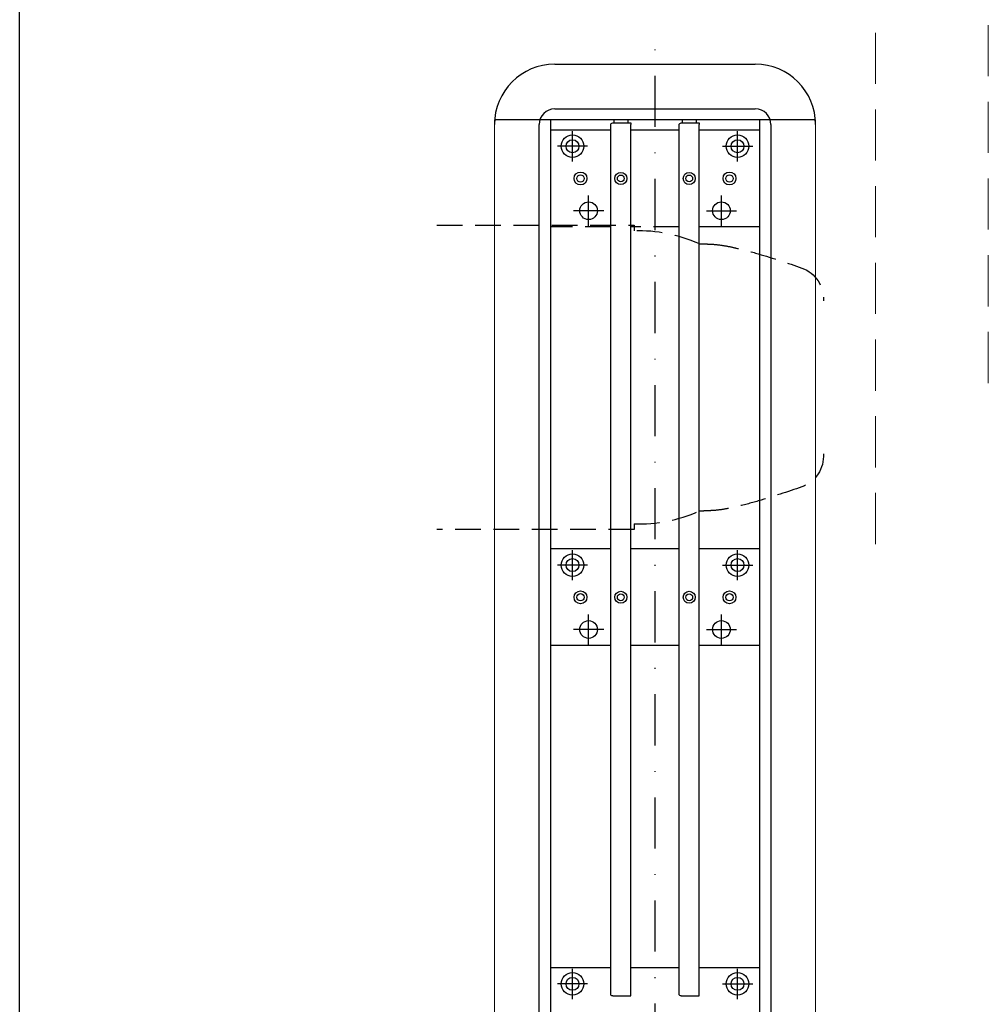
# Model space of a CAD drawing. Header units: millimetres. Extents: x 14495 to 271441, y -21035 to 2232.
# Tile 49 of 227: x 85212 to 85332, y -6497 to -6375. Entities that reach past the tile are written whole.
import ezdxf

# ---------------------------------------------------------------- set-up
doc = ezdxf.new("R2010")
doc.units = ezdxf.units.MM
doc.set_wipeout_variables(frame=1)
doc.linetypes.add('DASHDOT2', pattern=[12.7, 6.35, -3.175, 0, -3.175])
doc.linetypes.add('HIDDEN2', pattern=[4.7625, 3.175, -1.5875])
for name, color, linetype in [('A_PROJEKTOWANE', 3, 'Continuous'), ('L10_FLOOR_MOUNTED', 2, 'Continuous'), ('L20_FLOOR_MOUNTING', 6, 'Continuous')]:
    doc.layers.add(name, color=color, linetype=linetype)
doc.layers.add('L19A_MOVEMENTS', color=9, linetype='HIDDEN2', true_color=0x808080)

msp = doc.modelspace()

# ---------------------------------------------------------------- linework, layer by layer
at = {"layer": 'A_PROJEKTOWANE'}
msp.add_line((85211.79, -6556.83), (85211.79, -6270.87), dxfattribs=at)
at = {"layer": 'L10_FLOOR_MOUNTED'}
for p, q in [((85278.26, -6380.55), (85303.16, -6380.55)), ((85278.26, -6386.1), (85303.16, -6386.1))]:
    msp.add_line(p, q, dxfattribs=at)
for centre, radius, start, end in [((85278.26, -6388.05), 7.5, 90, 180), ((85303.16, -6388.05), 7.5, 0, 90), ((85278.26, -6388.05), 1.95, 90, 180), ((85303.16, -6388.05), 1.95, 0, 90)]:
    msp.add_arc(centre, radius, start, end, dxfattribs=at)
at = {"layer": 'L19A_MOVEMENTS', "lineweight": 18, "ltscale": 2}
for p, q in [((85318.11, -6440.15), (85318.11, -6369.6)), ((85332.11, -6420.15), (85332.11, -6369.6))]:
    msp.add_line(p, q, dxfattribs=at)
at = {"layer": 'L20_FLOOR_MOUNTING', "color": 252}
for p, q in [((85310.66, -6387.45), (85270.76, -6387.45)), ((85310.66, -6387.45), (85270.76, -6387.45)), ((85285.58, -6387.45), (85285.58, -6387.85)), ((85287.34, -6387.45), (85287.34, -6387.85)), ((85294.08, -6387.45), (85294.08, -6387.85)), ((85295.84, -6387.45), (85295.84, -6387.85)), ((85285.46, -6387.85), (85287.71, -6387.85)), ((85287.71, -6387.85), (85287.71, -6388.05)), ((85293.96, -6387.85), (85296.21, -6387.85)), ((85296.21, -6387.85), (85296.21, -6388.05)), ((85285.21, -6492.75), (85277.71, -6492.75)), ((85293.71, -6492.75), (85287.71, -6492.75)), ((85303.71, -6492.75), (85296.21, -6492.75)), ((85280.46, -6496.63), (85280.46, -6492.88)), ((85300.96, -6496.63), (85300.96, -6492.88)), ((85282.34, -6494.75), (85278.59, -6494.75)), ((85299.09, -6494.75), (85302.84, -6494.75)), ((85285.46, -6496.25), (85287.71, -6496.25)), ((85287.71, -6496.25), (85287.71, -6496.05)), ((85293.96, -6496.25), (85296.21, -6496.25)), ((85296.21, -6496.25), (85296.21, -6496.05))]:
    msp.add_line(p, q, dxfattribs=at)
for centre, radius in [((85280.46, -6494.75), 1.4), ((85280.46, -6494.75), 0.8), ((85300.96, -6494.75), 1.4), ((85300.96, -6494.75), 0.8)]:
    msp.add_circle(centre, radius, dxfattribs=at)
at = {"layer": 'L20_FLOOR_MOUNTING', "color": 252, "extrusion": (0, 0, -1)}
for centre, start, end in [((-85285.46, -6388.1), 0, 90), ((-85293.96, -6388.1), 0, 90), ((-85285.46, -6496), 270, 0), ((-85293.96, -6496), 270, 0)]:
    msp.add_arc(centre, 0.25, start, end, dxfattribs=at)

# ---------------------------------------------------------------- wipeouts: each hides what was drawn before it
msp.add_wipeout([(85263.61, -6452.15), (85263.61, -6393.75), (85263.71, -6392.74), (85263.93, -6391.99), (85264.34, -6391.15), (85264.92, -6390.38), (85265.59, -6389.77), (85266.49, -6389.22), (85267.32, -6388.92), (85267.7, -6388.83), (85268.61, -6388.75), (85311.41, -6388.75), (85312.52, -6388.87), (85313.15, -6389.06), (85313.94, -6389.44), (85314.43, -6389.77), (85314.81, -6390.08), (85315.18, -6390.47), (85315.5, -6390.87), (85315.93, -6391.62), (85316.16, -6392.19), (85316.29, -6392.68), (85316.41, -6393.75), (85316.41, -6452.15), (85316.07, -6453.95), (85315.97, -6454.2), (85315.77, -6454.6), (85315.53, -6454.98), (85315.21, -6455.4), (85314.95, -6455.69), (85314.57, -6456.02), (85313.99, -6456.44), (85313.23, -6456.81), (85312.69, -6456.98), (85312.04, -6457.11), (85311.41, -6457.15), (85268.61, -6457.15), (85268.4, -6457.15), (85267.91, -6457.1), (85267.35, -6456.99), (85266.76, -6456.8), (85266.4, -6456.64), (85265.94, -6456.38), (85265.45, -6456.03), (85265.07, -6455.69), (85264.68, -6455.24), (85264.46, -6454.94), (85264.09, -6454.28), (85263.92, -6453.88), (85263.75, -6453.32), (85263.66, -6452.82)]).dxf.layer = 'L19A_MOVEMENTS'

# ---------------------------------------------------------------- next in the draw order: linework, layer by layer
at = {"layer": 'L10_FLOOR_MOUNTED', "linetype": 'Continuous', "lineweight": 13}
for p, q in [((85270.76, -6387.45), (85270.76, -6610.05)), ((85310.66, -6610.05), (85310.66, -6387.45)), ((85270.76, -6609.45), (85270.76, -6388.05)), ((85310.66, -6388.05), (85310.66, -6609.45))]:
    msp.add_line(p, q, dxfattribs=at)
at = {"layer": 'L10_FLOOR_MOUNTED'}
for p, q in [((85276.31, -6609.45), (85276.31, -6388.05)), ((85305.11, -6388.05), (85305.11, -6609.45))]:
    msp.add_line(p, q, dxfattribs=at)
at = {"layer": 'L19A_MOVEMENTS'}
for p, q in [((85263.61, -6400.55), (85288.11, -6400.55)), ((85285.21, -6400.75), (85277.71, -6400.75)), ((85293.71, -6400.75), (85287.71, -6400.75)), ((85288.11, -6400.55), (85288.11, -6401.26)), ((85288.11, -6437.64), (85288.11, -6438.35)), ((85288.11, -6438.35), (85263.61, -6438.35))]:
    msp.add_line(p, q, dxfattribs=at)
for start, end in [(65.8451, 91.8892), (268.1108, 294.1549)]:
    msp.add_arc((85288.71, -6419.45), 18.2, start, end, dxfattribs=at)
at = {"layer": 'L19A_MOVEMENTS', "extrusion": (0, 0, -1)}
for centre, start, end in [((-85307.6, -6409.67), 109.5948, 184.042), ((-85307.6, -6409.67), 109.5948, 184.042), ((-85307.6, -6429.23), 175.958, 250.4052), ((-85307.6, -6429.23), 175.958, 250.4052)]:
    msp.add_arc(centre, 4.03, start, end, dxfattribs=at)
at = {"layer": 'L19A_MOVEMENTS'}
for points, knots in [([(85296.16, -6402.84), (85296.23, -6402.85), (85296.29, -6402.85), (85296.36, -6402.85), (85296.54, -6402.86), (85296.72, -6402.86), (85296.9, -6402.87), (85297.16, -6402.88), (85297.43, -6402.9), (85297.7, -6402.91), (85297.79, -6402.91), (85297.87, -6402.92), (85297.96, -6402.92)], [0.1517361, 0.1517361, 0.1517361, 0.1517361, 0.2484963, 0.2484963, 0.2484963, 0.5000147, 0.5000147, 0.5000147, 0.8773036, 0.8773036, 0.8773036, 0.9999504, 0.9999504, 0.9999504, 0.9999504]), ([(85297.96, -6402.92), (85298.42, -6402.96), (85298.88, -6403.02), (85299.34, -6403.1), (85299.35, -6403.1), (85299.36, -6403.1), (85299.38, -6403.1), (85299.84, -6403.18), (85300.3, -6403.28), (85300.76, -6403.38), (85300.76, -6403.38), (85300.77, -6403.38), (85300.77, -6403.39), (85301.7, -6403.6), (85302.61, -6403.84), (85303.53, -6404.11), (85303.53, -6404.11), (85303.54, -6404.11), (85303.54, -6404.11), (85305.36, -6404.64), (85307.17, -6405.24), (85308.95, -6405.87)], [0, 0, 0, 0, 0.121783, 0.121783, 0.121783, 0.125, 0.125, 0.125, 0.248621, 0.248621, 0.248621, 0.25, 0.25, 0.25, 0.5, 0.5, 0.5, 0.501434, 0.501434, 0.501434, 1, 1, 1, 1]), ([(85297.96, -6402.92), (85298.42, -6402.96), (85298.88, -6403.02), (85299.34, -6403.1), (85299.35, -6403.1), (85299.36, -6403.1), (85299.38, -6403.1), (85299.84, -6403.18), (85300.3, -6403.28), (85300.76, -6403.38), (85300.76, -6403.38), (85300.77, -6403.38), (85300.77, -6403.39), (85301.7, -6403.6), (85302.61, -6403.84), (85303.53, -6404.11), (85303.53, -6404.11), (85303.54, -6404.11), (85303.54, -6404.11), (85305.36, -6404.64), (85307.17, -6405.24), (85308.95, -6405.87)], [0, 0, 0, 0, 0.121783, 0.121783, 0.121783, 0.125, 0.125, 0.125, 0.248621, 0.248621, 0.248621, 0.25, 0.25, 0.25, 0.5, 0.5, 0.5, 0.501434, 0.501434, 0.501434, 1, 1, 1, 1]), ([(85308.95, -6433.03), (85307.17, -6433.66), (85305.36, -6434.26), (85303.54, -6434.79), (85303.54, -6434.79), (85303.53, -6434.79), (85303.53, -6434.79), (85302.61, -6435.06), (85301.7, -6435.3), (85300.77, -6435.52), (85300.77, -6435.52), (85300.76, -6435.52), (85300.76, -6435.52), (85300.3, -6435.62), (85299.84, -6435.72), (85299.38, -6435.8), (85299.36, -6435.8), (85299.35, -6435.8), (85299.34, -6435.81), (85298.88, -6435.88), (85298.42, -6435.94), (85297.96, -6435.98)], [0, 0, 0, 0, 0.498566, 0.498566, 0.498566, 0.5, 0.5, 0.5, 0.75, 0.75, 0.75, 0.751379, 0.751379, 0.751379, 0.875, 0.875, 0.875, 0.878217, 0.878217, 0.878217, 1, 1, 1, 1]), ([(85308.95, -6433.03), (85307.17, -6433.66), (85305.36, -6434.26), (85303.54, -6434.79), (85303.54, -6434.79), (85303.53, -6434.79), (85303.53, -6434.79), (85302.61, -6435.06), (85301.7, -6435.3), (85300.77, -6435.52), (85300.77, -6435.52), (85300.76, -6435.52), (85300.76, -6435.52), (85300.3, -6435.62), (85299.84, -6435.72), (85299.38, -6435.8), (85299.36, -6435.8), (85299.35, -6435.8), (85299.34, -6435.81), (85298.88, -6435.88), (85298.42, -6435.94), (85297.96, -6435.98)], [0, 0, 0, 0, 0.498566, 0.498566, 0.498566, 0.5, 0.5, 0.5, 0.75, 0.75, 0.75, 0.751379, 0.751379, 0.751379, 0.875, 0.875, 0.875, 0.878217, 0.878217, 0.878217, 1, 1, 1, 1]), ([(85297.96, -6435.98), (85297.87, -6435.98), (85297.79, -6435.99), (85297.7, -6435.99), (85297.43, -6436.01), (85297.16, -6436.02), (85296.9, -6436.03), (85296.72, -6436.04), (85296.54, -6436.04), (85296.36, -6436.05), (85296.29, -6436.05), (85296.23, -6436.05), (85296.16, -6436.06)], [0.0000496, 0.0000496, 0.0000496, 0.0000496, 0.1226964, 0.1226964, 0.1226964, 0.4999853, 0.4999853, 0.4999853, 0.7515037, 0.7515037, 0.7515037, 0.8482639, 0.8482639, 0.8482639, 0.8482639])]:
    msp.add_open_spline(points, degree=3, knots=knots, dxfattribs=at)
at = {"layer": 'L20_FLOOR_MOUNTING', "color": 1, "linetype": 'DASHDOT2'}
msp.add_line((85290.71, -6618.75), (85290.71, -6378.75), dxfattribs=at)
at = {"layer": 'L20_FLOOR_MOUNTING', "color": 252}
for p, q in [((85277.71, -6387.45), (85277.71, -6610.05)), ((85303.71, -6610.05), (85303.71, -6387.45)), ((85285.21, -6388.75), (85277.71, -6388.75)), ((85280.46, -6392.63), (85280.46, -6388.88)), ((85285.21, -6496), (85285.21, -6388.1)), ((85287.71, -6496.05), (85287.71, -6388.05)), ((85293.71, -6388.75), (85287.71, -6388.75)), ((85293.71, -6496), (85293.71, -6388.1)), ((85296.21, -6496.05), (85296.21, -6388.05)), ((85303.71, -6388.75), (85296.21, -6388.75)), ((85300.96, -6392.63), (85300.96, -6388.88)), ((85282.34, -6390.75), (85278.59, -6390.75)), ((85299.09, -6390.75), (85302.84, -6390.75)), ((85282.46, -6400.63), (85282.46, -6396.88)), ((85298.96, -6400.63), (85298.96, -6396.88)), ((85284.34, -6398.75), (85280.59, -6398.75)), ((85297.09, -6398.75), (85300.84, -6398.75)), ((85303.71, -6400.75), (85296.21, -6400.75)), ((85285.21, -6440.75), (85277.71, -6440.75)), ((85280.46, -6444.63), (85280.46, -6440.88)), ((85293.71, -6440.75), (85287.71, -6440.75)), ((85303.71, -6440.75), (85296.21, -6440.75)), ((85300.96, -6444.63), (85300.96, -6440.88)), ((85282.34, -6442.75), (85278.59, -6442.75)), ((85299.09, -6442.75), (85302.84, -6442.75)), ((85282.46, -6452.63), (85282.46, -6448.88)), ((85298.96, -6452.63), (85298.96, -6448.88)), ((85284.34, -6450.75), (85280.59, -6450.75)), ((85297.09, -6450.75), (85300.84, -6450.75)), ((85285.21, -6452.75), (85277.71, -6452.75)), ((85293.71, -6452.75), (85287.71, -6452.75)), ((85303.71, -6452.75), (85296.21, -6452.75))]:
    msp.add_line(p, q, dxfattribs=at)
for centre, radius in [((85280.46, -6390.75), 1.4), ((85280.46, -6390.75), 0.8), ((85300.96, -6390.75), 1.4), ((85300.96, -6390.75), 0.8), ((85281.46, -6394.75), 0.8), ((85281.46, -6394.75), 0.45), ((85286.46, -6394.75), 0.75), ((85286.46, -6394.75), 0.425), ((85294.96, -6394.75), 0.75), ((85294.96, -6394.75), 0.425), ((85299.96, -6394.75), 0.8), ((85299.96, -6394.75), 0.45), ((85282.46, -6398.75), 1.1), ((85298.96, -6398.75), 1.1), ((85280.46, -6442.75), 1.4), ((85300.96, -6442.75), 1.4), ((85280.46, -6442.75), 0.8), ((85300.96, -6442.75), 0.8), ((85281.46, -6446.75), 0.8), ((85281.46, -6446.75), 0.45), ((85286.46, -6446.75), 0.75), ((85286.46, -6446.75), 0.425), ((85294.96, -6446.75), 0.75), ((85294.96, -6446.75), 0.425), ((85299.96, -6446.75), 0.8), ((85299.96, -6446.75), 0.45), ((85282.46, -6450.75), 1.1), ((85298.96, -6450.75), 1.1)]:
    msp.add_circle(centre, radius, dxfattribs=at)

doc.saveas('drawing.dxf')
